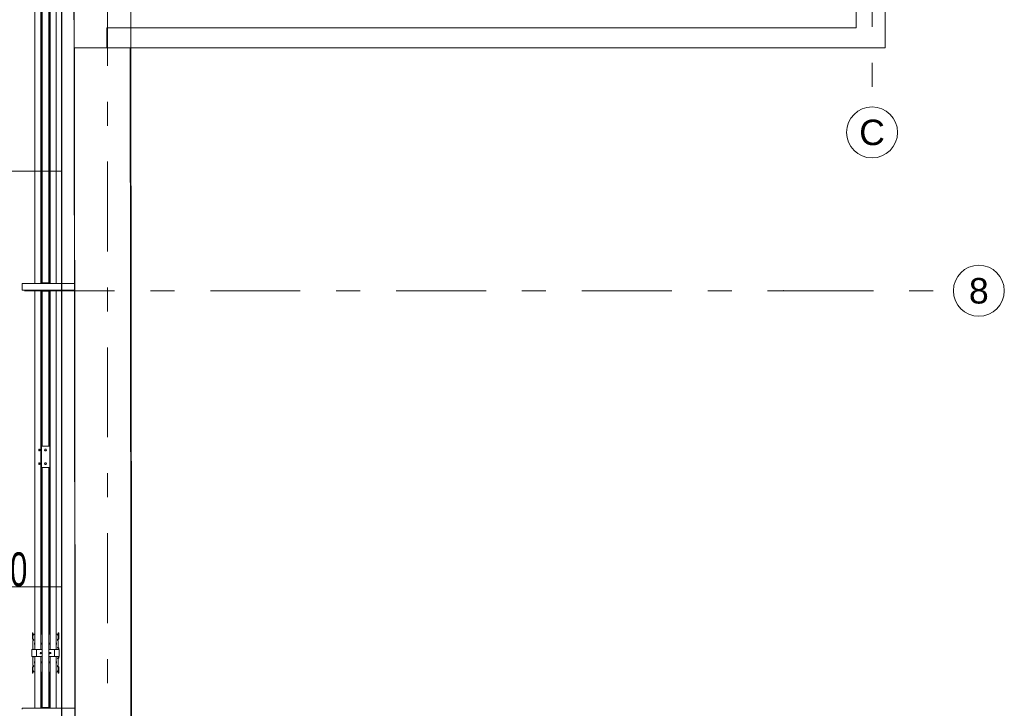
# Model space of a CAD drawing. Header units: millimetres. Extents: x 11681 to 15516, y 25095 to 29743.
# Tile 41 of 96: x 12873 to 13452, y 27279 to 27684. Entities that reach past the tile are written whole.
import ezdxf
from ezdxf.enums import TextEntityAlignment as Align
from ezdxf.lldxf.tags import DXFTag

# ---------------------------------------------------------------- set-up
doc = ezdxf.new("R2010")
doc.units = ezdxf.units.MM
for name, pattern in [('Przerywana', [48, 24, -24]), ('Przerywana podwójnie', [109.361107, 52.916665, -21.166666, 14.111111, -21.166666]), ('Wipeout_Contour', [100, 0, -100])]:
    doc.linetypes.add(name, pattern=pattern)
for name, color, linetype, lineweight, true_color in [('00 - nowa technologia myjni_Nr_pióra__95', 7, 'Continuous', 20, 0x7c7c7c), ('103-Z Zakres opracowania_Nr_pióra__95', 7, 'Continuous', 140, 0x7c7c7c), ('410-K Osie główne_Nr_pióra__95', 7, 'Continuous', 0, 0x7c7c7c), ('420-K Ściany_Nr_pióra__95', 7, 'Continuous', 13, 0x7c7c7c), ('460 - Stropy_Nr_pióra__95', 7, 'Continuous', 13, 0x7c7c7c), ('Nowe_460 - Stropy_Nr_pióra__95', 7, 'Continuous', 13, 0x7c7c7c)]:
    doc.layers.add(name, color=color, linetype=linetype, lineweight=lineweight, true_color=true_color)
for name, color, linetype, lineweight in [('201-A Ppoż_Nr_pióra__31', 1, 'Continuous', 30), ('410-K Osie główne_Nr_pióra__11', 7, 'Continuous', 0), ('IS_Opisy_działek_Wodociag', 7, 'SOLID', 13), ('IS_Zimna_woda', 5, 'SOLID', 30), ('XREF', 8, 'Continuous', 9)]:
    doc.layers.add(name, color=color, linetype=linetype, lineweight=lineweight)
doc.layers.add('420-K Ściany', color=7, linetype='Continuous')
doc.styles.get("Standard").update_dxf_attribs({"font": 'arial.ttf'})
doc.styles.add('STYL_AUTOMATYCZNY_1', font='arial.ttf')
doc.linetypes.add('PPOZ REI 60', pattern='A,0,[1,A.01 RZUT PARTERU1.Shx,S=1.984127,R=0,X=0,Y=0],-400,0', length=400)
tags = doc.linetypes.add('SOLID', pattern=[10, 10, 0]).pattern_tags.tags
tags[6:7] = [DXFTag(74, 4), DXFTag(75, 0), DXFTag(340, '0'), DXFTag(46, 0.0), DXFTag(50, 0.0), DXFTag(44, 0.0), DXFTag(45, 0.0)]
tags[4:5] = [DXFTag(74, 4), DXFTag(75, 0), DXFTag(340, '0'), DXFTag(46, 0.0), DXFTag(50, 0.0), DXFTag(44, 0.0), DXFTag(45, 0.0)]

# ---------------------------------------------------------------- blocks, each defined once
blk = doc.blocks.new('parter 2025.10.15')
at = {"layer": '00 - nowa technologia myjni_Nr_pióra__95', "color": 8, "linetype": 'Continuous', "lineweight": 5}
for p, q in [((603.53, 2383.58), (603.53, 2138.58)), ((607.53, 2383.58), (607.53, 2138.58)), ((599.28, 2320.01), (599.28, 2256.93)), ((602.78, 2320.01), (602.78, 2256.93)), ((603, 2320.01), (603, 2256.93)), ((603.48, 2320.01), (603.48, 2256.93)), ((607.81, 2320.01), (607.81, 2256.93)), ((608.13, 2320.01), (608.13, 2256.93)), ((608.28, 2320.01), (608.28, 2256.93)), ((611.78, 2320.01), (611.78, 2256.93)), ((599.28, 2213.88), (599.28, 2256.93)), ((602.78, 2213.88), (602.78, 2256.93)), ((603, 2213.88), (603, 2256.93)), ((603.48, 2213.88), (603.48, 2256.93)), ((607.81, 2213.88), (607.81, 2256.93)), ((608.13, 2213.88), (608.13, 2256.93)), ((608.28, 2213.88), (608.28, 2256.93)), ((611.78, 2213.88), (611.78, 2256.93)), ((599.28, 2138.87), (599.28, 2213.88)), ((602.78, 2138.87), (602.78, 2213.88)), ((603, 2138.87), (603, 2213.88)), ((603.48, 2138.87), (603.48, 2213.88)), ((607.81, 2138.87), (607.81, 2213.88)), ((608.13, 2138.87), (608.13, 2213.88)), ((608.28, 2138.87), (608.28, 2213.88)), ((611.78, 2138.87), (611.78, 2213.88)), ((599.28, 2138.08), (599.28, 2138.87)), ((602.78, 2138.08), (602.78, 2138.87)), ((603, 2138.08), (603, 2138.87)), ((603.48, 2138.58), (603.48, 2138.87)), ((607.81, 2138.58), (607.81, 2138.87)), ((608.13, 2138.08), (608.13, 2138.87)), ((608.28, 2138.08), (608.28, 2138.87)), ((611.78, 2138.08), (611.78, 2138.87)), ((629.43, 2138.53), (629.43, 2138.93)), ((629.43, 2138.93), (634.43, 2138.93)), ((634.43, 2138.53), (634.43, 2138.93)), ((636.93, 2138.53), (636.93, 2138.93)), ((636.93, 2138.93), (641.93, 2138.93)), ((641.93, 2138.53), (641.93, 2138.93)), ((629.43, 2138.08), (591.83, 2138.08)), ((591.83, 2137.58), (591.83, 2138.08)), ((591.83, 2137.58), (591.83, 2134.58)), ((591.83, 2134.08), (591.83, 2134.58)), ((629.43, 2134.08), (591.83, 2134.08)), ((599.28, 2132.26), (599.28, 2134.08)), ((601.91, 2134.08), (601.91, 2134.04)), ((601.91, 2134.04), (601.94, 2134.04)), ((601.94, 2134.04), (602.19, 2134.04)), ((602.19, 2134.04), (602.19, 2134.08)), ((602.78, 2132.26), (602.78, 2134.08)), ((602.79, 2134.04), (602.79, 2134.08)), ((602.79, 2134.04), (602.82, 2134.04)), ((602.82, 2134.04), (603.08, 2134.04)), ((603, 2132.26), (603, 2134.04)), ((603.11, 2134.04), (603.08, 2134.04)), ((603.11, 2138.58), (603.11, 2138.08)), ((603.93, 2138.58), (603.11, 2138.58)), ((603.11, 2134.08), (603.11, 2133.58)), ((603.93, 2133.58), (603.11, 2133.58)), ((603.48, 2132.26), (603.48, 2133.58)), ((603.53, 2133.58), (603.53, 2042.33)), ((607.13, 2138.58), (603.93, 2138.58)), ((607.13, 2133.58), (603.93, 2133.58)), ((607.96, 2138.58), (607.13, 2138.58)), ((607.96, 2133.58), (607.13, 2133.58)), ((607.53, 2133.58), (607.53, 2042.33)), ((607.81, 2132.26), (607.81, 2133.58)), ((607.96, 2138.58), (607.96, 2138.08)), ((607.96, 2134.08), (607.96, 2133.58)), ((608.13, 2132.26), (608.13, 2134.08)), ((608.28, 2132.26), (608.28, 2134.08)), ((611.78, 2132.26), (611.78, 2134.08)), ((629.43, 2138.5), (629.43, 2138.53)), ((629.43, 2138.53), (634.43, 2138.53)), ((629.43, 2137.9), (629.43, 2138.5)), ((629.43, 2138.5), (641.93, 2138.5)), ((629.43, 2137.9), (629.43, 2134.25)), ((629.43, 2133.65), (629.43, 2134.25)), ((629.43, 2133.63), (629.43, 2133.65)), ((629.43, 2133.65), (641.93, 2133.65)), ((629.43, 2133.63), (629.43, 2133.23)), ((629.43, 2133.63), (634.43, 2133.63)), ((629.43, 2133.23), (634.43, 2133.23)), ((634.43, 2138.5), (634.43, 2138.53)), ((634.43, 2133.63), (634.43, 2133.65)), ((634.43, 2133.63), (634.43, 2133.23)), ((636.93, 2138.5), (636.93, 2138.53)), ((636.93, 2138.53), (641.93, 2138.53)), ((636.93, 2133.63), (636.93, 2133.65)), ((636.93, 2133.63), (636.93, 2133.23)), ((636.93, 2133.63), (641.93, 2133.63)), ((636.93, 2133.23), (641.93, 2133.23)), ((640.23, 2136.5), (640.31, 2136.58)), ((640.23, 2136.5), (640.23, 2136.28)), ((640.23, 2136.28), (640.23, 2135.66)), ((640.23, 2135.66), (640.31, 2135.58)), ((640.31, 2136.58), (640.31, 2136.32)), ((640.31, 2136.58), (640.89, 2136.58)), ((640.31, 2136.32), (640.31, 2135.58)), ((640.31, 2135.58), (640.89, 2135.58)), ((640.89, 2136.81), (640.91, 2136.88)), ((640.89, 2136.81), (640.89, 2136.43)), ((640.89, 2136.43), (640.89, 2135.35)), ((640.89, 2135.35), (640.91, 2135.28)), ((640.91, 2136.88), (640.94, 2136.88)), ((640.94, 2135.28), (640.91, 2135.28)), ((640.94, 2136.88), (641.68, 2136.88)), ((640.94, 2136.08), (641.68, 2136.08)), ((640.94, 2135.28), (641.68, 2135.28)), ((641.71, 2136.88), (641.68, 2136.88)), ((641.68, 2135.28), (641.71, 2135.28)), ((641.73, 2136.81), (641.71, 2136.88)), ((641.73, 2135.35), (641.71, 2135.28)), ((641.73, 2137.03), (641.78, 2137.08)), ((641.73, 2135.62), (641.73, 2137.03)), ((641.73, 2135.13), (641.73, 2135.62)), ((641.73, 2135.13), (641.78, 2135.08)), ((641.78, 2135.6), (641.78, 2137.08)), ((641.93, 2137.08), (641.78, 2137.08)), ((641.78, 2135.08), (641.78, 2135.6)), ((641.93, 2135.08), (641.78, 2135.08)), ((641.93, 2138.08), (641.93, 2138.53)), ((641.93, 2138.08), (641.93, 2138.5)), ((641.93, 2138), (641.93, 2138.08)), ((641.93, 2138.08), (642.53, 2138.08)), ((641.93, 2138), (641.93, 2137.25)), ((641.93, 2136.73), (641.93, 2137.25)), ((641.93, 2136.73), (641.93, 2135.48)), ((641.93, 2134.98), (641.93, 2135.48)), ((641.93, 2134.17), (641.93, 2134.98)), ((641.93, 2134.08), (641.93, 2134.17)), ((641.93, 2133.63), (641.93, 2134.08)), ((641.93, 2133.65), (641.93, 2134.08)), ((641.93, 2134.08), (642.53, 2134.08)), ((641.93, 2133.63), (641.93, 2133.23)), ((599.28, 2132.26), (599.28, 2130.58)), ((599.28, 2128.89), (599.28, 2130.58)), ((599.28, 2122.29), (599.28, 2128.89)), ((602.78, 2132.26), (602.78, 2130.58)), ((602.78, 2128.89), (602.78, 2130.58)), ((602.78, 2122.29), (602.78, 2128.89)), ((603, 2132.26), (603, 2130.58)), ((603, 2128.89), (603, 2130.58)), ((603, 2122.29), (603, 2128.89)), ((603.48, 2132.26), (603.48, 2130.58)), ((603.48, 2128.89), (603.48, 2130.58)), ((603.48, 2122.29), (603.48, 2128.89)), ((607.81, 2132.26), (607.81, 2130.58)), ((607.81, 2128.89), (607.81, 2130.58)), ((607.81, 2122.29), (607.81, 2128.89)), ((608.13, 2132.26), (608.13, 2130.58)), ((608.13, 2128.89), (608.13, 2130.58)), ((608.13, 2122.29), (608.13, 2128.89)), ((608.28, 2132.26), (608.28, 2130.58)), ((608.28, 2128.89), (608.28, 2130.58)), ((608.28, 2122.29), (608.28, 2128.89)), ((611.78, 2132.26), (611.78, 2130.58)), ((611.78, 2128.89), (611.78, 2130.58)), ((611.78, 2122.29), (611.78, 2128.89)), ((599.28, 2122.29), (599.28, 2047.27)), ((602.78, 2122.29), (602.78, 2047.27)), ((603, 2122.29), (603, 2047.27)), ((603.48, 2122.29), (603.48, 2047.27)), ((607.81, 2122.29), (607.81, 2047.27)), ((608.13, 2122.29), (608.13, 2047.27)), ((608.28, 2122.29), (608.28, 2047.27)), ((611.78, 2122.29), (611.78, 2047.27)), ((599.28, 2004.22), (599.28, 2047.27)), ((602.78, 2040.58), (602.78, 2047.27)), ((603, 2040.58), (603, 2047.27)), ((603.48, 2042.33), (603.48, 2047.27)), ((607.81, 2042.33), (607.81, 2047.27)), ((608.13, 2004.22), (608.13, 2047.27)), ((608.28, 2004.22), (608.28, 2047.27)), ((611.78, 2004.22), (611.78, 2047.27)), ((601.49, 2040.33), (601.49, 2040.58)), ((601.53, 2040.58), (601.49, 2040.58)), ((601.49, 2039.84), (601.49, 2040.33)), ((601.84, 2040.58), (601.53, 2040.58)), ((601.84, 2040.08), (601.84, 2040.58)), ((601.89, 2040.52), (601.84, 2040.52)), ((601.89, 2039.86), (601.89, 2040.52)), ((602.59, 2040.38), (601.91, 2040.38)), ((602.59, 2040.52), (602.6, 2040.58)), ((602.59, 2040.52), (602.59, 2039.69)), ((602.6, 2040.58), (602.62, 2040.58)), ((602.62, 2040.58), (603.07, 2040.58)), ((603.09, 2040.58), (603.07, 2040.58)), ((603.11, 2040.52), (603.09, 2040.58)), ((603.91, 2042.33), (603.11, 2042.33)), ((603.11, 2029.83), (603.11, 2042.33)), ((603.91, 2042.33), (607.16, 2042.33)), ((605.09, 2040.32), (604.95, 2040.08)), ((605.09, 2040.32), (605.1, 2040.33)), ((605.1, 2040.33), (605.24, 2040.58)), ((605.53, 2040.58), (605.24, 2040.58)), ((605.82, 2040.58), (605.53, 2040.58)), ((605.97, 2040.33), (605.82, 2040.58)), ((606.11, 2040.08), (605.97, 2040.33)), ((607.96, 2042.33), (607.16, 2042.33)), ((607.96, 2029.83), (607.96, 2042.33)), ((601.49, 2039.83), (601.49, 2039.84)), ((601.49, 2039.84), (601.49, 2039.83)), ((601.49, 2039.58), (601.49, 2039.83)), ((601.49, 2039.58), (601.53, 2039.58)), ((601.84, 2040.08), (601.53, 2040.08)), ((601.84, 2039.58), (601.53, 2039.58)), ((601.84, 2039.58), (601.84, 2040.08)), ((601.89, 2039.63), (601.84, 2039.63)), ((601.89, 2039.63), (601.89, 2039.86)), ((602.59, 2039.78), (601.91, 2039.78)), ((602.59, 2039.69), (602.59, 2039.63)), ((602.59, 2039.63), (602.6, 2039.58)), ((602.62, 2039.58), (602.6, 2039.58)), ((602.62, 2040.08), (603.07, 2040.08)), ((602.62, 2039.58), (602.62, 2039.58)), ((602.62, 2039.58), (603.07, 2039.58)), ((602.78, 2032.58), (602.78, 2039.58)), ((603, 2032.58), (603, 2039.58)), ((603.07, 2039.58), (603.07, 2039.58)), ((603.07, 2039.58), (603.09, 2039.58)), ((603.11, 2039.63), (603.09, 2039.58)), ((604.95, 2040.08), (605.1, 2039.83)), ((605.1, 2039.83), (605.24, 2039.58)), ((605.24, 2039.58), (605.53, 2039.58)), ((605.53, 2039.58), (605.82, 2039.58)), ((605.97, 2039.83), (605.82, 2039.58)), ((605.97, 2039.84), (606.11, 2040.08)), ((605.97, 2039.84), (605.97, 2039.83)), ((601.49, 2032.33), (601.49, 2032.58)), ((601.53, 2032.58), (601.49, 2032.58)), ((601.49, 2031.84), (601.49, 2032.33)), ((601.49, 2031.83), (601.49, 2031.84)), ((601.49, 2031.84), (601.49, 2031.83)), ((601.49, 2031.58), (601.49, 2031.83)), ((601.49, 2031.58), (601.53, 2031.58)), ((601.84, 2032.58), (601.53, 2032.58)), ((601.84, 2032.08), (601.53, 2032.08)), ((601.84, 2031.58), (601.53, 2031.58)), ((601.84, 2032.08), (601.84, 2032.58)), ((601.89, 2032.52), (601.84, 2032.52)), ((601.84, 2031.58), (601.84, 2032.08)), ((601.89, 2031.63), (601.84, 2031.63)), ((601.89, 2031.86), (601.89, 2032.52)), ((601.89, 2031.63), (601.89, 2031.86)), ((602.59, 2032.38), (601.91, 2032.38)), ((602.59, 2031.78), (601.91, 2031.78)), ((602.59, 2032.52), (602.6, 2032.58)), ((602.59, 2032.52), (602.59, 2031.69)), ((602.59, 2031.69), (602.59, 2031.63)), ((602.59, 2031.63), (602.6, 2031.58)), ((602.6, 2032.58), (602.62, 2032.58)), ((602.62, 2031.58), (602.6, 2031.58)), ((602.62, 2032.58), (603.07, 2032.58)), ((602.62, 2032.08), (603.07, 2032.08)), ((602.62, 2031.58), (602.62, 2031.58)), ((602.62, 2031.58), (603.07, 2031.58)), ((602.78, 2004.22), (602.78, 2031.58)), ((603, 2004.22), (603, 2031.58)), ((603.09, 2032.58), (603.07, 2032.58)), ((603.07, 2031.58), (603.07, 2031.58)), ((603.07, 2031.58), (603.09, 2031.58)), ((603.11, 2032.52), (603.09, 2032.58)), ((603.11, 2031.63), (603.09, 2031.58)), ((603.11, 2029.83), (603.91, 2029.83)), ((603.48, 2004.22), (603.48, 2029.83)), ((603.53, 1888.58), (603.53, 2029.83)), ((607.16, 2029.83), (603.91, 2029.83)), ((605.09, 2032.32), (604.95, 2032.08)), ((604.95, 2032.08), (605.1, 2031.83)), ((605.09, 2032.32), (605.1, 2032.33)), ((605.1, 2032.33), (605.24, 2032.58)), ((605.1, 2031.83), (605.24, 2031.58)), ((605.53, 2032.58), (605.24, 2032.58)), ((605.24, 2031.58), (605.53, 2031.58)), ((605.82, 2032.58), (605.53, 2032.58)), ((605.53, 2031.58), (605.82, 2031.58)), ((605.97, 2032.33), (605.82, 2032.58)), ((605.97, 2031.83), (605.82, 2031.58)), ((606.11, 2032.08), (605.97, 2032.33)), ((605.97, 2031.84), (606.11, 2032.08)), ((605.97, 2031.84), (605.97, 2031.83)), ((607.16, 2029.83), (607.96, 2029.83)), ((607.53, 1888.58), (607.53, 2029.83)), ((607.81, 2004.22), (607.81, 2029.83)), ((599.28, 1941.14), (599.28, 2004.22)), ((602.78, 1941.14), (602.78, 2004.22)), ((603, 1941.14), (603, 2004.22)), ((603.48, 1941.14), (603.48, 2004.22)), ((607.81, 1941.14), (607.81, 2004.22)), ((608.13, 1941.14), (608.13, 2004.22)), ((608.28, 1941.14), (608.28, 2004.22)), ((611.78, 1941.14), (611.78, 2004.22)), ((599.28, 1932.26), (599.28, 1941.14)), ((602.78, 1932.26), (602.78, 1941.14)), ((603, 1932.26), (603, 1941.14)), ((603.48, 1932.26), (603.48, 1941.14)), ((607.81, 1932.26), (607.81, 1941.14)), ((608.13, 1932.26), (608.13, 1941.14)), ((608.28, 1932.26), (608.28, 1941.14)), ((611.78, 1932.26), (611.78, 1941.14)), ((597.78, 1932.15), (597.78, 1932.5)), ((598.08, 1932.5), (597.78, 1932.5)), ((597.78, 1930.94), (597.78, 1932.15)), ((597.78, 1929.54), (597.78, 1930.94)), ((598.08, 1932.15), (598.08, 1932.5)), ((598.08, 1932.15), (598.08, 1930.94)), ((598.08, 1929.54), (598.08, 1930.94)), ((598.53, 1931.35), (598.53, 1931.35)), ((599.28, 1931.75), (599.08, 1931.75)), ((599.28, 1930.02), (599.28, 1932.26)), ((602.78, 1930.02), (602.78, 1932.26)), ((603.53, 1931.75), (602.78, 1931.75)), ((603, 1931.75), (603, 1932.26)), ((603.48, 1931.75), (603.48, 1932.26)), ((608.28, 1931.75), (607.53, 1931.75)), ((607.81, 1931.75), (607.81, 1932.26)), ((608.13, 1931.75), (608.13, 1932.26)), ((608.28, 1930.02), (608.28, 1932.26)), ((611.78, 1930.02), (611.78, 1932.26)), ((611.98, 1931.75), (611.78, 1931.75)), ((612.98, 1932.5), (612.98, 1932.15)), ((612.98, 1932.5), (613.28, 1932.5)), ((612.98, 1930.94), (612.98, 1932.15)), ((612.98, 1930.94), (612.98, 1929.54)), ((613.28, 1932.5), (613.28, 1932.15)), ((613.28, 1932.15), (613.28, 1930.94)), ((613.28, 1930.94), (613.28, 1929.54)), ((597.78, 1929.54), (597.78, 1928.82)), ((597.78, 1928.82), (597.78, 1928.77)), ((598.08, 1928.77), (597.78, 1928.77)), ((598.08, 1928.82), (598.08, 1929.54)), ((598.08, 1928.82), (598.08, 1928.77)), ((598.08, 1927.69), (598.08, 1924.71)), ((598.08, 1924.71), (598.08, 1924.43)), ((598.08, 1924.43), (598.08, 1922.98)), ((598.33, 1928.67), (598.33, 1928.47)), ((598.53, 1928.33), (598.53, 1928.33)), ((598.53, 1928.31), (598.53, 1928.33)), ((599.03, 1926.42), (599.03, 1925.67)), ((599.28, 1926.51), (599.13, 1926.51)), ((599.28, 1926.41), (599.13, 1926.41)), ((599.28, 1925.57), (599.13, 1925.57)), ((599.28, 1927.7), (599.28, 1930.02)), ((599.28, 1926.37), (599.28, 1927.7)), ((599.28, 1922.94), (599.28, 1926.37)), ((602.78, 1927.7), (602.78, 1930.02)), ((602.78, 1926.37), (602.78, 1927.7)), ((602.93, 1926.51), (602.78, 1926.51)), ((602.93, 1926.41), (602.78, 1926.41)), ((602.78, 1922.94), (602.78, 1926.37)), ((602.93, 1925.57), (602.78, 1925.57)), ((603, 1926.37), (603, 1926.39)), ((603, 1925.6), (603, 1926.37)), ((603, 1925.84), (603.03, 1925.84)), ((603, 1925.74), (603.03, 1925.74)), ((603.03, 1925.67), (603.03, 1926.42)), ((608.03, 1926.42), (608.03, 1925.67)), ((608.28, 1926.51), (608.13, 1926.51)), ((608.13, 1926.37), (608.13, 1926.41)), ((608.28, 1926.41), (608.13, 1926.41)), ((608.13, 1925.57), (608.13, 1926.37)), ((608.28, 1925.57), (608.13, 1925.57)), ((608.28, 1927.7), (608.28, 1930.02)), ((608.28, 1926.37), (608.28, 1927.7)), ((608.28, 1922.94), (608.28, 1926.37)), ((611.78, 1927.7), (611.78, 1930.02)), ((611.78, 1926.37), (611.78, 1927.7)), ((611.93, 1926.51), (611.78, 1926.51)), ((611.93, 1926.41), (611.78, 1926.41)), ((611.78, 1922.94), (611.78, 1926.37)), ((611.93, 1925.57), (611.78, 1925.57)), ((612.03, 1925.67), (612.03, 1926.42)), ((612.73, 1928.67), (612.73, 1928.47)), ((612.98, 1928.82), (612.98, 1929.54)), ((612.98, 1928.77), (612.98, 1928.82)), ((612.98, 1928.77), (613.28, 1928.77)), ((612.98, 1924.71), (612.98, 1927.69)), ((612.98, 1924.43), (612.98, 1924.71)), ((612.98, 1923.98), (612.98, 1924.43)), ((613.28, 1929.54), (613.28, 1928.82)), ((613.28, 1928.77), (613.28, 1928.82)), ((597.48, 1922.58), (597.48, 1918.58)), ((598.03, 1922.58), (597.48, 1922.58)), ((597.48, 1918.58), (598.03, 1918.58)), ((599.98, 1922.58), (598.03, 1922.58)), ((598.03, 1918.58), (599.98, 1918.58)), ((598.43, 1922.78), (598.28, 1922.78)), ((599.28, 1922.94), (599.28, 1922.58)), ((599.28, 1918.21), (599.28, 1918.58)), ((600.23, 1922.58), (599.98, 1922.58)), ((599.98, 1918.58), (600.23, 1918.58)), ((600.23, 1922.58), (600.23, 1918.58)), ((600.78, 1922.58), (600.23, 1922.58)), ((600.23, 1918.58), (600.78, 1918.58)), ((603.38, 1922.58), (600.78, 1922.58)), ((600.78, 1918.58), (603.38, 1918.58)), ((601.73, 1918.58), (603.53, 1918.58)), ((602.46, 1920.79), (602.46, 1920.37)), ((602.57, 1920.9), (602.99, 1920.9)), ((602.57, 1920.25), (602.99, 1920.25)), ((602.78, 1922.94), (602.78, 1922.58)), ((602.78, 1920.9), (602.78, 1920.58)), ((602.78, 1920.25), (602.78, 1920.58)), ((602.78, 1918.21), (602.78, 1918.58)), ((603.11, 1920.37), (603.11, 1920.79)), ((603.38, 1922.58), (603.53, 1922.58)), ((607.53, 1922.58), (607.68, 1922.58)), ((607.53, 1918.58), (609.33, 1918.58)), ((610.28, 1922.58), (607.68, 1922.58)), ((607.68, 1918.58), (610.28, 1918.58)), ((607.96, 1920.79), (607.96, 1920.37)), ((608.49, 1920.9), (608.07, 1920.9)), ((608.49, 1920.25), (608.07, 1920.25)), ((608.28, 1922.94), (608.28, 1922.58)), ((608.28, 1920.9), (608.28, 1920.58)), ((608.28, 1920.25), (608.28, 1920.58)), ((608.28, 1918.21), (608.28, 1918.58)), ((608.61, 1920.37), (608.61, 1920.79)), ((610.83, 1922.58), (610.28, 1922.58)), ((610.28, 1918.58), (610.83, 1918.58)), ((611.08, 1922.58), (610.83, 1922.58)), ((610.83, 1918.58), (610.83, 1922.58)), ((610.83, 1918.58), (611.08, 1918.58)), ((613.03, 1922.58), (611.08, 1922.58)), ((611.08, 1918.58), (613.03, 1918.58)), ((611.78, 1922.94), (611.78, 1922.58)), ((611.78, 1918.21), (611.78, 1918.58)), ((612.63, 1923.78), (612.78, 1923.78)), ((612.73, 1923.58), (612.63, 1923.58)), ((612.73, 1923.58), (612.98, 1923.58)), ((612.98, 1923.58), (612.98, 1922.58)), ((612.98, 1923.58), (613.28, 1923.58)), ((612.98, 1918.58), (612.98, 1917.58)), ((613.58, 1922.58), (613.03, 1922.58)), ((613.03, 1918.58), (613.58, 1918.58)), ((613.28, 1923.58), (613.28, 1922.58)), ((613.28, 1918.58), (613.28, 1917.58)), ((613.58, 1918.58), (613.58, 1922.58)), ((598.08, 1918.18), (598.08, 1916.72)), ((598.08, 1916.72), (598.08, 1916.44)), ((598.08, 1913.46), (598.08, 1916.44)), ((598.43, 1918.38), (598.28, 1918.38)), ((599.03, 1915.48), (599.03, 1914.73)), ((599.13, 1915.58), (599.28, 1915.58)), ((599.13, 1914.74), (599.28, 1914.74)), ((599.13, 1914.64), (599.28, 1914.64)), ((599.28, 1914.79), (599.28, 1918.21)), ((599.28, 1914.79), (599.28, 1913.45)), ((599.28, 1911.14), (599.28, 1913.45)), ((602.78, 1914.79), (602.78, 1918.21)), ((602.78, 1915.58), (602.93, 1915.58)), ((602.78, 1914.79), (602.78, 1913.45)), ((602.78, 1914.74), (602.93, 1914.74)), ((602.78, 1914.64), (602.93, 1914.64)), ((602.78, 1911.14), (602.78, 1913.45)), ((603, 1914.79), (603, 1915.55)), ((603.03, 1915.41), (603, 1915.41)), ((603.03, 1915.31), (603, 1915.31)), ((603, 1914.79), (603, 1914.76)), ((603.03, 1914.73), (603.03, 1915.48)), ((608.03, 1915.48), (608.03, 1914.73)), ((608.13, 1914.79), (608.13, 1915.58)), ((608.13, 1915.58), (608.28, 1915.58)), ((608.13, 1914.79), (608.13, 1914.74)), ((608.13, 1914.74), (608.28, 1914.74)), ((608.13, 1914.64), (608.28, 1914.64)), ((608.28, 1914.79), (608.28, 1918.21)), ((608.28, 1914.79), (608.28, 1913.45)), ((608.28, 1911.14), (608.28, 1913.45)), ((611.78, 1914.79), (611.78, 1918.21)), ((611.78, 1915.58), (611.93, 1915.58)), ((611.78, 1914.79), (611.78, 1913.45)), ((611.78, 1914.74), (611.93, 1914.74)), ((611.78, 1914.64), (611.93, 1914.64)), ((611.78, 1911.14), (611.78, 1913.45)), ((612.03, 1914.73), (612.03, 1915.48)), ((612.53, 1912.85), (612.53, 1912.82)), ((612.53, 1912.82), (612.53, 1912.82)), ((612.63, 1917.58), (612.73, 1917.58)), ((612.63, 1917.38), (612.78, 1917.38)), ((612.73, 1917.58), (612.98, 1917.58)), ((612.98, 1917.58), (613.28, 1917.58)), ((612.98, 1916.72), (612.98, 1917.18)), ((612.98, 1916.44), (612.98, 1916.72)), ((612.98, 1916.44), (612.98, 1913.46)), ((597.78, 1912.38), (597.78, 1912.34)), ((598.08, 1912.38), (597.78, 1912.38)), ((597.78, 1911.62), (597.78, 1912.34)), ((597.78, 1910.21), (597.78, 1911.62)), ((597.78, 1909.01), (597.78, 1910.21)), ((597.78, 1908.65), (597.78, 1909.01)), ((598.08, 1908.65), (597.78, 1908.65)), ((598.08, 1912.38), (598.08, 1912.34)), ((598.08, 1912.34), (598.08, 1911.62)), ((598.08, 1910.21), (598.08, 1911.62)), ((598.08, 1910.21), (598.08, 1909.01)), ((598.08, 1908.65), (598.08, 1909.01)), ((598.33, 1912.49), (598.33, 1912.68)), ((599.28, 1909.41), (599.08, 1909.41)), ((599.28, 1911.14), (599.28, 1908.9)), ((599.28, 1900.01), (599.28, 1908.9)), ((602.78, 1911.14), (602.78, 1908.9)), ((603.53, 1909.41), (602.78, 1909.41)), ((602.78, 1900.01), (602.78, 1908.9)), ((603, 1909.41), (603, 1908.9)), ((603, 1900.01), (603, 1908.9)), ((603.48, 1909.41), (603.48, 1908.9)), ((603.48, 1900.01), (603.48, 1908.9)), ((608.28, 1909.41), (607.53, 1909.41)), ((607.81, 1909.41), (607.81, 1908.9)), ((607.81, 1900.01), (607.81, 1908.9)), ((608.13, 1909.41), (608.13, 1908.9)), ((608.13, 1900.01), (608.13, 1908.9)), ((608.28, 1911.14), (608.28, 1908.9)), ((608.28, 1900.01), (608.28, 1908.9)), ((611.78, 1911.14), (611.78, 1908.9)), ((611.98, 1909.41), (611.78, 1909.41)), ((611.78, 1900.01), (611.78, 1908.9)), ((612.53, 1909.8), (612.53, 1909.8)), ((612.73, 1912.49), (612.73, 1912.68)), ((612.98, 1912.34), (612.98, 1912.38)), ((612.98, 1912.38), (613.28, 1912.38)), ((612.98, 1912.34), (612.98, 1911.62)), ((612.98, 1911.62), (612.98, 1910.21)), ((612.98, 1909.01), (612.98, 1910.21)), ((612.98, 1909.01), (612.98, 1908.65)), ((612.98, 1908.65), (613.28, 1908.65)), ((613.28, 1912.34), (613.28, 1912.38)), ((613.28, 1911.62), (613.28, 1912.34)), ((613.28, 1911.62), (613.28, 1910.21)), ((613.28, 1910.21), (613.28, 1909.01)), ((613.28, 1909.01), (613.28, 1908.65)), ((599.28, 1900.01), (599.28, 1888.08)), ((602.78, 1900.01), (602.78, 1888.08)), ((603, 1900.01), (603, 1888.08)), ((603.48, 1900.01), (603.48, 1888.58)), ((607.81, 1900.01), (607.81, 1888.58)), ((608.13, 1900.01), (608.13, 1888.08)), ((608.28, 1900.01), (608.28, 1888.08)), ((611.78, 1900.01), (611.78, 1888.08)), ((629.43, 1888.08), (591.83, 1888.08)), ((591.83, 1887.58), (591.83, 1888.08)), ((603.11, 1888.58), (603.11, 1888.08)), ((603.93, 1888.58), (603.11, 1888.58)), ((607.13, 1888.58), (603.93, 1888.58)), ((607.96, 1888.58), (607.13, 1888.58)), ((607.96, 1888.58), (607.96, 1888.08)), ((629.43, 1888.53), (629.43, 1888.93)), ((629.43, 1888.93), (634.43, 1888.93)), ((629.43, 1888.5), (629.43, 1888.53)), ((629.43, 1888.53), (634.43, 1888.53)), ((629.43, 1887.9), (629.43, 1888.5)), ((629.43, 1888.5), (641.93, 1888.5)), ((634.43, 1888.53), (634.43, 1888.93)), ((634.43, 1888.5), (634.43, 1888.53)), ((636.93, 1888.53), (636.93, 1888.93)), ((636.93, 1888.93), (641.93, 1888.93)), ((636.93, 1888.5), (636.93, 1888.53)), ((636.93, 1888.53), (641.93, 1888.53)), ((641.93, 1888.53), (641.93, 1888.93)), ((641.93, 1888.08), (641.93, 1888.53)), ((641.93, 1888.08), (641.93, 1888.5)), ((641.93, 1888), (641.93, 1888.08)), ((641.93, 1888.08), (642.53, 1888.08))]:
    blk.add_line(p, q, dxfattribs=at)
for points in [[(640.91, 2136.46), (640.91, 2136.58), (640.92, 2136.7), (640.94, 2136.88)], [(640.91, 2136.46), (640.91, 2136.34), (640.93, 2136.21), (640.94, 2136.08)], [(640.94, 2136.08), (640.93, 2135.95), (640.92, 2135.83), (640.91, 2135.67), (640.92, 2135.51), (640.93, 2135.4), (640.94, 2135.28)], [(641.71, 2136.46), (641.71, 2136.58), (641.7, 2136.7), (641.68, 2136.88)], [(641.71, 2136.46), (641.71, 2136.34), (641.7, 2136.21), (641.68, 2136.08)], [(641.68, 2136.08), (641.7, 2135.95), (641.71, 2135.83), (641.71, 2135.67), (641.71, 2135.51), (641.7, 2135.4), (641.68, 2135.28)], [(601.49, 2040.33), (601.49, 2040.43), (601.51, 2040.5), (601.53, 2040.58)], [(601.53, 2040.08), (601.51, 2040.15), (601.49, 2040.22), (601.49, 2040.33)], [(602.62, 2040.58), (602.61, 2040.49), (602.6, 2040.41), (602.6, 2040.31), (602.61, 2040.2), (602.62, 2040.08)], [(603.07, 2040.58), (603.08, 2040.49), (603.09, 2040.41), (603.09, 2040.31), (603.09, 2040.2), (603.07, 2040.08)], [(601.49, 2039.84), (601.49, 2039.91), (601.51, 2040), (601.53, 2040.08)], [(601.49, 2039.83), (601.49, 2039.76), (601.5, 2039.69), (601.53, 2039.58)], [(602.62, 2040.08), (602.61, 2039.99), (602.6, 2039.91), (602.6, 2039.81), (602.61, 2039.7), (602.62, 2039.58)], [(603.07, 2039.58), (603.08, 2039.67), (603.09, 2039.75), (603.09, 2039.84), (603.09, 2039.95), (603.07, 2040.08)], [(601.49, 2032.33), (601.49, 2032.43), (601.51, 2032.5), (601.53, 2032.58)], [(601.53, 2032.08), (601.51, 2032.15), (601.49, 2032.22), (601.49, 2032.33)], [(601.49, 2031.84), (601.49, 2031.91), (601.51, 2032), (601.53, 2032.08)], [(601.49, 2031.83), (601.49, 2031.76), (601.5, 2031.69), (601.53, 2031.58)], [(602.62, 2032.58), (602.61, 2032.49), (602.6, 2032.41), (602.6, 2032.31), (602.61, 2032.2), (602.62, 2032.08)], [(602.62, 2032.08), (602.61, 2031.99), (602.6, 2031.91), (602.6, 2031.81), (602.61, 2031.7), (602.62, 2031.58)], [(603.07, 2032.58), (603.08, 2032.49), (603.09, 2032.41), (603.09, 2032.31), (603.09, 2032.2), (603.07, 2032.08)], [(603.07, 2031.58), (603.08, 2031.67), (603.09, 2031.75), (603.09, 2031.84), (603.09, 2031.95), (603.07, 2032.08)], [(598.08, 1931.2), (598.09, 1931.13), (598.1, 1931.07), (598.11, 1931.05), (598.13, 1931.03), (598.16, 1931), (598.2, 1930.99), (598.25, 1930.99), (598.3, 1931.01), (598.33, 1931.04)], [(598.53, 1931.35), (598.53, 1931.39), (598.52, 1931.42), (598.51, 1931.43), (598.48, 1931.45)], [(612.58, 1931.45), (612.56, 1931.44), (612.54, 1931.42), (612.54, 1931.41), (612.53, 1931.37), (612.53, 1931.35)], [(612.73, 1931.04), (612.78, 1931.01), (612.82, 1930.99), (612.85, 1930.99), (612.87, 1930.99), (612.89, 1931), (612.91, 1931.01), (612.93, 1931.02), (612.94, 1931.04), (612.96, 1931.06), (612.97, 1931.09), (612.98, 1931.15), (612.98, 1931.2)], [(598.33, 1928.47), (598.16, 1928.54), (598.07, 1928.58), (598.01, 1928.61), (597.96, 1928.64), (597.91, 1928.68), (597.86, 1928.71), (597.83, 1928.74), (597.81, 1928.77)], [(598.33, 1928.67), (598.31, 1928.69), (598.25, 1928.72), (598.2, 1928.76), (598.12, 1928.81), (598.09, 1928.83), (598.09, 1928.83), (598.08, 1928.83)], [(598.53, 1928.33), (598.53, 1928.38), (598.53, 1928.41), (598.52, 1928.44)], [(598.52, 1928.2), (598.53, 1928.27), (598.53, 1928.33)], [(612.54, 1928.44), (612.53, 1928.41), (612.53, 1928.34), (612.53, 1928.33)], [(612.53, 1928.33), (612.53, 1928.26), (612.54, 1928.2)], [(612.98, 1928.83), (612.98, 1928.83), (612.97, 1928.83), (612.91, 1928.79), (612.84, 1928.74), (612.79, 1928.71), (612.73, 1928.67)], [(613.26, 1928.77), (613.21, 1928.72), (613.14, 1928.66), (613.05, 1928.61), (612.95, 1928.56), (612.88, 1928.53), (612.73, 1928.47)], [(598.53, 1912.82), (598.53, 1912.88), (598.52, 1912.95)], [(598.52, 1912.71), (598.53, 1912.75), (598.53, 1912.77), (598.53, 1912.82)], [(612.54, 1912.95), (612.53, 1912.88), (612.53, 1912.82)], [(612.53, 1912.82), (612.53, 1912.77), (612.53, 1912.75), (612.54, 1912.71)], [(597.81, 1912.38), (597.86, 1912.43), (597.93, 1912.49), (598.01, 1912.54), (598.11, 1912.59), (598.19, 1912.62), (598.33, 1912.68)], [(598.08, 1912.32), (598.09, 1912.32), (598.1, 1912.33), (598.15, 1912.36), (598.23, 1912.41), (598.27, 1912.44), (598.33, 1912.49)], [(598.33, 1910.12), (598.29, 1910.15), (598.24, 1910.16), (598.22, 1910.16), (598.19, 1910.16), (598.17, 1910.15), (598.15, 1910.14), (598.14, 1910.13), (598.12, 1910.11), (598.11, 1910.09), (598.1, 1910.06), (598.08, 1910), (598.08, 1909.95)], [(598.48, 1909.7), (598.51, 1909.71), (598.52, 1909.73), (598.53, 1909.75), (598.53, 1909.78), (598.53, 1909.8)], [(612.53, 1909.8), (612.53, 1909.77), (612.54, 1909.73), (612.55, 1909.72), (612.58, 1909.7)], [(612.73, 1912.68), (612.9, 1912.61), (612.99, 1912.57), (613.05, 1912.54), (613.11, 1912.51), (613.16, 1912.48), (613.2, 1912.44), (613.23, 1912.41), (613.26, 1912.38)], [(612.73, 1912.49), (612.76, 1912.46), (612.81, 1912.43), (612.86, 1912.39), (612.94, 1912.34), (612.97, 1912.32), (612.98, 1912.32), (612.98, 1912.32)], [(612.98, 1909.95), (612.98, 1910.02), (612.96, 1910.08), (612.95, 1910.1), (612.93, 1910.12), (612.9, 1910.15), (612.86, 1910.16), (612.81, 1910.16), (612.77, 1910.14), (612.73, 1910.12)]]:
    blk.add_lwpolyline(points, dxfattribs=at)
for centre in [(605.53, 2040.08), (605.53, 2032.08)]:
    blk.add_circle(centre, 0.5, dxfattribs=at)
for centre, radius, start, end in [((602.65, 2134.28), 0.748, 195.79455, 198.48095), ((603.53, 2134.28), 0.748, 195.79285, 198.47938), ((602.37, 2134.28), 0.748, 341.52062, 344.20716), ((601.91, 2040.4), 0.025, 180, 270), ((601.91, 2039.75), 0.025, 90, 180), ((601.91, 2032.4), 0.025, 180, 270), ((601.91, 2031.75), 0.025, 90, 180), ((598.2, 1931.35), 0.331, 327.89242, 0.47401), ((612.86, 1931.35), 0.331, 179.52604, 212.10754), ((598.09, 1928.83), 0.00314, 101.0441, 195.6522), ((598.12, 1928.13), 0.422, 13.66477, 16.52256), ((612.95, 1928.13), 0.424, 163.48539, 166.31146), ((612.98, 1928.83), 0.00313, 344.36083, 78.88177), ((598.28, 1922.98), 0.2, 180, 269.99999), ((598.43, 1922.68), 0.1, 270, 90), ((598.43, 1918.48), 0.1, 270, 90), ((602.46, 1920.9), 0.075, 23.57818, 246.42182), ((602.46, 1920.25), 0.075, 113.57818, 336.42182), ((602.41, 1920.79), 0.05, 0, 66.42182), ((602.41, 1920.37), 0.05, 293.57818, 0), ((602.57, 1920.95), 0.05, 203.57818, 270), ((602.57, 1920.2), 0.05, 90, 156.42182), ((602.99, 1920.95), 0.05, 270, 336.42182), ((602.99, 1920.2), 0.05, 23.57818, 90), ((603.11, 1920.9), 0.075, 293.57818, 156.42182), ((603.11, 1920.25), 0.075, 203.57818, 66.42182), ((603.16, 1920.79), 0.05, 113.57818, 180), ((603.16, 1920.37), 0.05, 180, 246.42182), ((603.38, 1922.28), 0.3, 60.00098, 90), ((603.38, 1918.88), 0.3, 270, 299.99902), ((607.68, 1922.28), 0.3, 90, 120.00098), ((607.68, 1918.88), 0.3, 239.99901, 270), ((607.96, 1920.9), 0.075, 23.57818, 246.42182), ((607.96, 1920.25), 0.075, 113.57818, 336.42182), ((607.91, 1920.79), 0.05, 0, 66.42182), ((607.91, 1920.37), 0.05, 293.57818, 0), ((608.07, 1920.95), 0.05, 203.57818, 270), ((608.07, 1920.2), 0.05, 90, 156.42182), ((608.49, 1920.95), 0.05, 270, 336.42182), ((608.49, 1920.2), 0.05, 23.57818, 90), ((608.61, 1920.9), 0.075, 293.57818, 156.42182), ((608.61, 1920.25), 0.075, 203.57818, 66.42182), ((608.66, 1920.79), 0.05, 113.57818, 180), ((608.66, 1920.37), 0.05, 180, 246.42182), ((612.63, 1923.68), 0.1, 90, 270), ((612.78, 1923.98), 0.2, 270, 0), ((598.28, 1918.18), 0.2, 90, 180), ((598.12, 1913.02), 0.424, 343.48428, 346.32536), ((612.63, 1917.48), 0.1, 90, 270), ((612.95, 1913.02), 0.423, 193.67987, 196.53927), ((612.78, 1917.18), 0.2, 0, 90), ((598.09, 1912.32), 0.00313, 164.36084, 258.88177), ((598.2, 1909.8), 0.331, 359.52604, 32.10754), ((612.86, 1909.8), 0.331, 147.89242, 180.474), ((612.98, 1912.32), 0.00314, 281.0441, 15.6522)]:
    blk.add_arc(centre, radius, start, end, dxfattribs=at)
for centre, major_axis, ratio, start_param, end_param in [((599.08, 1931.57), (-1, 0), 0.173648, 4.712389, 6.283185), ((598.28, 1931.52), (-0.2, 0), 0.173648, 0, 1.209157), ((598.28, 1931.23), (-0.2, 0), 0.173648, 0, 1.209157), ((598.03, 1931.41), (0.5, 0), 0.173648, 0.454624, 1.209157), ((598.03, 1931.12), (0.5, 0), 0.173648, 0.506996, 1.209157), ((598.03, 1931.34), (0.5, 0), 0.766044, 5.350068, 5.828561), ((611.98, 1931.57), (-1, 0), 0.173648, 3.141593, 4.712389), ((613.03, 1931.41), (0.5, 0), 0.173648, 1.932436, 2.686968), ((613.03, 1931.34), (0.5, 0), 0.766044, 3.596217, 4.07471), ((613.03, 1931.12), (0.5, 0), 0.173648, 1.932436, 2.634596), ((612.78, 1931.52), (-0.2, 0), 0.173648, 1.932436, 3.141593), ((612.78, 1931.23), (-0.2, 0), 0.173648, 1.932436, 3.141593), ((598.28, 1927.69), (-0.2, 0), 0.939693, 5.074029, 6.283185), ((598.03, 1928.3), (0.5, 0), 0.939693, 5.074029, 6.061819), ((598.03, 1928.36), (0.5, 0), 0.766044, 0.221366, 0.933118), ((598.03, 1928.17), (0.5, 0), 0.766044, 0.221366, 0.933118), ((599.13, 1926.42), (0.0999, 0), 0.939693, 1.570796, 3.141593), ((599.13, 1926.32), (0.0999, 0), 0.939693, 1.570796, 3.141593), ((599.13, 1925.67), (-0.0999, 0), 0.939693, 0, 1.570796), ((602.93, 1926.42), (0.0999, 0), 0.939693, 0, 1.570796), ((602.93, 1926.32), (0.0999, 0), 0.939693, 0, 1.570796), ((602.93, 1925.67), (-0.0999, 0), 0.939693, 1.570796, 3.141593), ((608.13, 1926.42), (0.0999, 0), 0.939693, 1.570796, 3.141593), ((608.13, 1926.32), (0.0999, 0), 0.939693, 1.570796, 3.141593), ((608.13, 1925.67), (-0.0999, 0), 0.939693, 0, 1.570796), ((611.93, 1926.42), (0.0999, 0), 0.939693, 0, 1.570796), ((611.93, 1926.32), (0.0999, 0), 0.939693, 0, 1.570796), ((611.93, 1925.67), (-0.0999, 0), 0.939693, 1.570796, 3.141593), ((613.03, 1928.36), (0.5, 0), 0.766044, 2.208475, 2.920227), ((613.03, 1928.17), (0.5, 0), 0.766044, 2.208475, 2.920227), ((613.03, 1928.3), (0.5, 0), 0.939693, 3.362959, 4.350749), ((612.78, 1927.69), (-0.2, 0), 0.939693, 3.141593, 4.350749), ((598.28, 1913.46), (-0.2, 0), 0.939693, 0, 1.209157), ((598.03, 1912.85), (0.5, 0), 0.939693, 0.221366, 1.209157), ((598.03, 1912.99), (0.5, 0), 0.766044, 5.350068, 6.061819), ((599.13, 1915.48), (0.0999, 0), 0.939693, 1.570796, 3.141593), ((599.13, 1914.83), (-0.0999, 0), 0.939693, 0, 1.570796), ((599.13, 1914.73), (-0.0999, 0), 0.939693, 0, 1.570796), ((602.93, 1915.48), (-0.0999, 0), 0.939693, 3.141593, 4.712389), ((602.93, 1914.83), (-0.0999, 0), 0.939693, 1.570796, 3.141593), ((602.93, 1914.73), (-0.0999, 0), 0.939693, 1.570796, 3.141593), ((608.13, 1915.48), (0.0999, 0), 0.939693, 1.570796, 3.141593), ((608.13, 1914.83), (-0.0999, 0), 0.939693, 0, 1.570796), ((608.13, 1914.73), (-0.0999, 0), 0.939693, 0, 1.570796), ((611.93, 1915.48), (-0.0999, 0), 0.939693, 3.141593, 4.712389), ((611.93, 1914.83), (-0.0999, 0), 0.939693, 1.570796, 3.141593), ((611.93, 1914.73), (-0.0999, 0), 0.939693, 1.570796, 3.141593), ((613.03, 1912.85), (0.5, 0), 0.939693, 1.932436, 2.920227), ((613.03, 1912.99), (-0.5, 0), 0.766044, 0.221366, 0.933118), ((612.78, 1913.46), (-0.2, 0), 0.939693, 1.932436, 3.141593), ((598.28, 1909.92), (-0.2, 0), 0.173648, 5.074029, 6.283185), ((598.28, 1909.63), (-0.2, 0), 0.173648, 5.074029, 6.283185), ((599.08, 1909.58), (-1, 0), 0.173648, 0, 1.570796), ((598.03, 1910.04), (0.5, 0), 0.173648, 5.074029, 5.776189), ((598.03, 1909.74), (0.5, 0), 0.173648, 5.074029, 5.828561), ((598.03, 1912.79), (0.5, 0), 0.766044, 5.350068, 6.061819), ((598.03, 1909.81), (0.5, 0), 0.766044, 0.454624, 0.933118), ((611.98, 1909.58), (-1, 0), 0.173648, 1.570796, 3.141593), ((613.03, 1912.79), (-0.5, 0), 0.766044, 0.221366, 0.933118), ((613.03, 1909.81), (-0.5, 0), 0.766044, 5.350068, 5.828561), ((613.03, 1909.74), (0.5, 0), 0.173648, 3.596217, 4.350749), ((613.03, 1910.04), (0.5, 0), 0.173648, 3.648589, 4.350749), ((612.78, 1909.92), (-0.2, 0), 0.173648, 3.141593, 4.350749), ((612.78, 1909.63), (-0.2, 0), 0.173648, 3.141593, 4.350749)]:
    blk.add_ellipse(centre, major_axis=major_axis, ratio=ratio, start_param=start_param, end_param=end_param, dxfattribs=at)
at = {"layer": '103-Z Zakres opracowania_Nr_pióra__95', "color": 8, "linetype": 'Przerywana', "lineweight": 5}
blk.add_lwpolyline([(-45.53, 3079.65), (654.37, 3079.65), (654.37, 2747.81), (1099.75, 2747.81), (1099.75, 2276.77), (655.29, 2276.77), (655.29, -103.95), (-45.53, -103.95)], close=True, dxfattribs=at)
at = {"layer": '201-A Ppoż_Nr_pióra__31', "color": 8, "linetype": 'PPOZ REI 60', "lineweight": 5}
for p, q in [((1082.63, 2729.08), (1082.63, 2288.49)), ((1082.63, 2288.49), (641.51, 2288.49)), ((641.51, 2288.49), (641.51, -3.9))]:
    blk.add_line(p, q, dxfattribs=at)
at = {"layer": '410-K Osie główne_Nr_pióra__95', "color": 8, "linetype": 'Przerywana podwójnie', "lineweight": 5}
for p, q in [((1092.06, 2342.05), (1092.06, 2242.05)), ((1039.92, 2133.81), (1139.92, 2133.81))]:
    blk.add_line(p, q, dxfattribs=at)
at = {"layer": '410-K Osie główne_Nr_pióra__95', "color": 8, "linetype": 'Continuous', "lineweight": 5}
for centre in [(1092.06, 2227.05), (1154.92, 2133.81)]:
    blk.add_circle(centre, 15, dxfattribs=at)
at = {"layer": '410-K Osie główne_Nr_pióra__95', "color": 8, "linetype": 'Przerywana podwójnie', "lineweight": 5}
blk.add_point((1039.92, 2133.81), dxfattribs=at)
blk.add_point((1039.92, 2133.81), dxfattribs=at)
at = {"layer": '420-K Ściany_Nr_pióra__95', "color": 8, "linetype": 'Continuous', "lineweight": 5, "flags": 128}
for points in [[(1099.75, 2276.77), (1099.75, 2714.81)], [(1099.75, 2276.77), (1066.75, 2276.77)]]:
    blk.add_lwpolyline(points, dxfattribs=at)
at = {"layer": '410-K Osie główne_Nr_pióra__11', "color": 8, "lineweight": 5, "style": 'STYL_AUTOMATYCZNY_1'}
for s, p in [('C', (1092.06, 2234.55)), ('8', (1154.92, 2141.31))]:
    blk.add_text(s, height=15, dxfattribs=at).set_placement(p, align=Align.TOP_CENTER)
at = {"color": 8, "linetype": 'Wipeout_Contour', "lineweight": 5, "ltscale": 6017.385693}
blk.add_wipeout([(655.29, 2276.77), (622.29, 2276.77), (625.07, 59.14), (658.07, 59.1)], dxfattribs=at).dxf.layer = '420-K Ściany'
at = {"layer": '410-K Osie główne_Nr_pióra__95', "color": 8, "linetype": 'Przerywana podwójnie', "lineweight": 5}
for p, q in [((642.06, 3303.44), (642.06, -164.96)), ((-63, 2133.81), (1039.92, 2133.81))]:
    blk.add_line(p, q, dxfattribs=at)
at = {"layer": '420-K Ściany_Nr_pióra__95', "color": 8, "linetype": 'Continuous', "lineweight": 5}
blk.add_line((655.29, 2276.77), (622.29, 2276.77), dxfattribs=at)
blk.add_line((655.29, 2276.77), (622.29, 2276.77), dxfattribs=at)
at = {"layer": '420-K Ściany_Nr_pióra__95', "color": 8, "linetype": 'Continuous', "lineweight": 5, "flags": 128}
for points in [[(621.93, 2570.7), (625.07, 59.14)], [(622.25, 2309.77), (622.29, 2276.77)], [(622.29, 2276.77), (625.07, 59.14)], [(658.07, 59.1), (655.29, 2276.77)], [(655.29, 2276.77), (1066.75, 2276.77)], [(658.08, 56.8), (655.29, 2276.77)]]:
    blk.add_lwpolyline(points, dxfattribs=at)
at = {"layer": '460 - Stropy_Nr_pióra__95', "color": 8, "linetype": 'Continuous', "lineweight": 5, "flags": 128}
blk.add_lwpolyline([(6.75, 7.87), (658.57, 7.05), (655.73, 2276.77), (655.14, 2747.25), (654.75, 3058.7), (10.58, 3058.7)], close=True, dxfattribs=at)
at = {"layer": 'Nowe_460 - Stropy_Nr_pióra__95', "color": 8, "linetype": 'Continuous', "lineweight": 5, "flags": 128}
blk.add_lwpolyline([(1099.75, 2747.25), (655.14, 2747.25), (655.73, 2276.77), (1099.75, 2276.77)], close=True, dxfattribs=at)

msp = doc.modelspace()

# ---------------------------------------------------------------- block references
at = {"layer": 'XREF'}
msp.add_blockref('parter 2025.10.15', (12282.34, 25390.78), dxfattribs=at)

# ---------------------------------------------------------------- next in the draw order: linework, layer by layer
at = {"layer": 'IS_Opisy_działek_Wodociag', "ltscale": 0.01}
for points in [[(12813, 27595), (12813, 27595), (12897.36, 27595)], [(12825.07, 27350.34), (12825.07, 27350.34), (12897.36, 27350.34)]]:
    msp.add_lwpolyline(points, dxfattribs=at)
at = {"layer": 'IS_Zimna_woda', "ltscale": 10}
msp.add_lwpolyline([(12897.36, 25496.05), (12897.36, 28392.44)], dxfattribs=at)

# ---------------------------------------------------------------- next in the draw order: texts
at = {"layer": 'IS_Opisy_działek_Wodociag', "ltscale": 10, "insert": (12877.16, 27350.34), "char_height": 20, "attachment_point": 9, "line_spacing_factor": 0.75}
msp.add_mtext('\\C5;\\fArial Narrow|b0|i0;\\W0.8;+4.90', dxfattribs=at)

doc.saveas('drawing.dxf')
